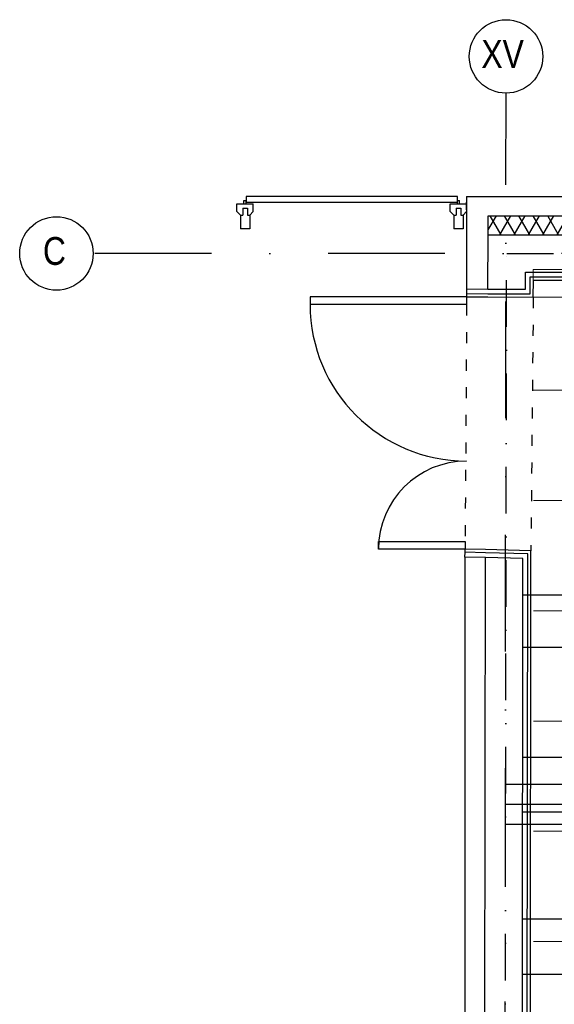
# Model space of a CAD drawing. Header units: millimetres. Extents: x -32221 to 212500, y 31663 to 93766.
# Tile 84 of 256: x 13454 to 16364, y 57771 to 63130. Entities that reach past the tile are written whole.
import ezdxf

# ---------------------------------------------------------------- set-up
doc = ezdxf.new("R2010")
doc.units = ezdxf.units.MM
doc.linetypes.add('DASHDOTX2', pattern=[50.8, 25.4, -12.7, 0, -12.7])
doc.linetypes.add('GCAD_ISO03W100', pattern=[30, 12, -18])
doc.layers.add('kasetony', color=251, linetype='Continuous', lineweight=5)
doc.layers.add('urządzenia', color=251, linetype='Continuous', lineweight=15)
doc.layers.add('osie', color=251, linetype='Continuous')
doc.layers.add('Sciany', color=251, linetype='Continuous')
doc.styles.get("Standard").update_dxf_attribs({"font": 'ARIALN.TTF'})

msp = doc.modelspace()

# ---------------------------------------------------------------- hatches: boundary and pattern name
at = {"layer": 'Sciany', "transparency": 33554687}
h = msp.add_hatch(dxfattribs=at)
h.set_pattern_fill('DIAMONDS', color=256, scale=21.298246, style=0)
h.set_pattern_definition([(60, (11230.126, 27072.76), (-58.56231, 33.81097), []), (120, (11230.126, 27072.76), (-58.56231, -33.81097), [])])
h.paths.add_polyline_path([(25207.296, 62052.787), (16004.646, 62062.25), (16004.646, 61960.019), (25207.19, 61950.599)])
h.paths.add_polyline_path([(27001.174, 59450.093), (26993.104, 62050.95), (26399.997, 62051.56), (26399.89, 61949.228), (26890.873, 61948.719), (26898.583, 59463.521)])
h.paths.add_polyline_path([(25822.508, 47649.75), (25822.508, 50675.258), (25717.502, 50684.438), (25720.277, 47649.62)])
h.paths.add_polyline_path([(26684.877, 47841.043), (26694.389, 47841.033), (26890.873, 47840.829), (26898.583, 45355.632), (27001.174, 45342.204), (26993.104, 47943.061), (26703.598, 47943.33), (26684.888, 47943.347), (26684.922, 47884.562)])
h.paths.add_polyline_path([(15976.788, 33439.499), (25822.508, 33439.499), (25822.508, 36567.368), (25717.502, 36576.548), (25720.277, 33541.73), (15976.878, 33529.807)])

# ---------------------------------------------------------------- linework, layer by layer
at = {"layer": 'kasetony'}
for p, q in [((16850.147, 61712.853), (16250.147, 61712.853)), ((16250.147, 61112.853), (16850.147, 61112.853)), ((16850.147, 61112.853), (16250.147, 61112.853)), ((16250.147, 60512.853), (16850.147, 60512.853)), ((16850.147, 60512.853), (16250.147, 60512.853)), ((16250.147, 59912.853), (16850.147, 59912.853)), ((16850.147, 59912.853), (16250.147, 59912.853)), ((16250.147, 59312.853), (16850.147, 59312.853)), ((16850.147, 59312.853), (16250.147, 59312.853)), ((16250.147, 58712.853), (16850.147, 58712.853)), ((16850.147, 58712.853), (16250.147, 58712.853)), ((16250.147, 58112.853), (16850.147, 58112.853)), ((16850.147, 58112.853), (16250.147, 58112.853))]:
    msp.add_line(p, q, dxfattribs=at)
at = {"layer": 'osie', "linetype": 'DASHDOTX2', "ltscale": 25}
for p, q in [((16077.737, 33019.002), (16101.37, 62731.446)), ((29738.966, 61857.756), (13854.161, 61857.756))]:
    msp.add_line(p, q, dxfattribs=at)
at = {"layer": 'osie'}
for p, q in [((16098.378, 58969.721), (26731.382, 58969.721)), ((26701.675, 58749.721), (16098.203, 58749.721))]:
    msp.add_line(p, q, dxfattribs=at)
at = {"layer": 'osie', "linetype": 'DASHDOTX2', "ltscale": 20}
msp.add_line((16098.29, 58859.721), (26716.528, 58859.721), dxfattribs=at)
at = {"layer": 'osie'}
for centre in [(16101.369, 62930.026), (13654.161, 61857.756)]:
    msp.add_circle(centre, 200, dxfattribs=at)
at = {"layer": 'Sciany'}
for p, q in [((15836.711, 62166.879), (14686.704, 62166.879)), ((14686.704, 62166.879), (14686.722, 62136.886)), ((15836.711, 62136.879), (15836.711, 62166.879)), ((15887.14, 62166.879), (25207.417, 62169.121)), ((15887.14, 62166.879), (15887.14, 61664.976)), ((14636.304, 62128.337), (14725.223, 62128.39)), ((14636.328, 62086.752), (14636.304, 62128.337)), ((14674.79, 62145.399), (14686.717, 62145.406)), ((14674.8, 62128.36), (14674.79, 62145.399)), ((14686.727, 62128.367), (14686.717, 62145.406)), ((14686.722, 62136.886), (15836.711, 62137.562)), ((14725.247, 62086.805), (14725.223, 62128.39)), ((15798.22, 62128.337), (15887.14, 62128.39)), ((15798.245, 62086.752), (15798.22, 62128.337)), ((15836.706, 62145.399), (15848.633, 62145.406)), ((15836.716, 62128.36), (15836.706, 62145.399)), ((15848.643, 62128.367), (15848.633, 62145.406)), ((15887.164, 62096.033), (15887.14, 62137.618)), ((14655.242, 62066.704), (14636.328, 62086.752)), ((14655.242, 62066.704), (14668.02, 62066.711)), ((14655.242, 62066.704), (14655.285, 61992.04)), ((14667.999, 62104.043), (14693.556, 62104.058)), ((14667.999, 62104.043), (14668.02, 62066.711)), ((14693.556, 62104.058), (14693.578, 62066.726)), ((14693.578, 62066.726), (14706.357, 62066.734)), ((14706.357, 62066.734), (14725.247, 62086.805)), ((14706.357, 62066.734), (14706.401, 61992.07)), ((15817.158, 62066.704), (15798.245, 62086.752)), ((15817.158, 62066.704), (15829.937, 62066.711)), ((15817.158, 62066.704), (15817.202, 61992.04)), ((15829.915, 62104.043), (15855.473, 62104.058)), ((15829.915, 62104.043), (15829.937, 62066.711)), ((15855.473, 62104.058), (15855.495, 62066.726)), ((15855.495, 62066.726), (15868.274, 62066.734)), ((15868.274, 62066.734), (15887.164, 62086.805)), ((15868.274, 62066.734), (15868.318, 61992.07)), ((16004.646, 61960.019), (16004.646, 62062.25)), ((16004.646, 62062.25), (25207.296, 62052.787)), ((14706.401, 61992.07), (14655.285, 61992.04)), ((15868.318, 61992.07), (15817.202, 61992.04)), ((16002.733, 61664.228), (16004.646, 61960.019)), ((16004.646, 61960.019), (25207.19, 61950.466)), ((16207.191, 61662.906), (16207.79, 61755.493)), ((16207.79, 61755.493), (25206.978, 61746.152)), ((16232.774, 61637.233), (16233.183, 61729.909)), ((16233.183, 61729.909), (25232.509, 61720.568)), ((16249.812, 61620.088), (16250.147, 61712.853)), ((16250.147, 61712.853), (25249.548, 61703.511)), ((15886.974, 61639.419), (15886.864, 61622.38)), ((15886.974, 61639.419), (16002.567, 61638.671)), ((15887.14, 61664.976), (16002.733, 61664.228)), ((15887.14, 61664.976), (15887.14, 61639.418)), ((16002.567, 61638.671), (16232.767, 61637.233)), ((16002.733, 61664.228), (16207.191, 61662.906)), ((15886.864, 61622.38), (15034.934, 61622.38)), ((15034.934, 61622.38), (15034.934, 61579.784)), ((15034.934, 61622.38), (15034.934, 61579.784)), ((15886.864, 61579.784), (15034.934, 61579.784)), ((15886.864, 61622.38), (16002.457, 61621.633)), ((15886.864, 61622.38), (15886.864, 61579.784)), ((16002.461, 61621.633), (16249.812, 61620.088)), ((15407.289, 60290.875), (15878.542, 60290.875)), ((15407.289, 60248.279), (15407.289, 60290.875)), ((15878.542, 60290.875), (15878.542, 60248.279)), ((15878.542, 60248.279), (15407.289, 60248.279)), ((15878.206, 60231.244), (15878.542, 60248.279)), ((15990.243, 60246.073), (15878.542, 60248.279)), ((16236.804, 60239.711), (15990.581, 60246.065)), ((16224.689, 48463.893), (16236.804, 60239.711)), ((15877.701, 60205.691), (15878.206, 60231.244)), ((15989.402, 60203.485), (15877.701, 60205.691)), ((15877.701, 60205.691), (15877.701, 47550.363)), ((15989.906, 60229.038), (15878.206, 60231.244)), ((15976.79, 47550.264), (15989.402, 60203.485)), ((16193.779, 60197.57), (15989.402, 60203.485)), ((16193.779, 60197.57), (15989.402, 60203.485)), ((16219.337, 60223.117), (15990.141, 60229.032)), ((16181.465, 47841.955), (16193.779, 60197.57)), ((16207.651, 48472.391), (16219.337, 60223.117)), ((22860.921, 59982.105), (16193.58, 59997.818)), ((17675.812, 59711.908), (16193.297, 59713.386)), ((22856.463, 59099.259), (16192.7, 59114.954)), ((17669.724, 58815.305), (16192.403, 58816.778)), ((22854.389, 58218.936), (16191.823, 58234.628)), ((17669.822, 57932.151), (16191.523, 57933.625))]:
    msp.add_line(p, q, dxfattribs=at)
at = {"layer": 'Sciany', "linetype": 'DASHDOTX2', "ltscale": 10}
for p, q in [((16079.301, 47739.724), (16104.962, 61857.756)), ((16104.962, 61857.756), (26792.525, 61846.663))]:
    msp.add_line(p, q, dxfattribs=at)
at = {"layer": 'Sciany', "linetype": 'GCAD_ISO03W100', "ltscale": 5}
for p, q in [((15886.864, 61579.784), (15878.542, 60248.279)), ((16249.812, 61620.088), (16236.804, 60239.711))]:
    msp.add_line(p, q, dxfattribs=at)
at = {"layer": 'Sciany'}
for centre, radius, start, end in [((15886.864, 61579.784), 851.93, 180, 270), ((15886.864, 60248.279), 479.575, 90, 180)]:
    msp.add_arc(centre, radius, start, end, dxfattribs=at)
at = {"layer": 'urządzenia', "color": 1}
msp.add_lwpolyline([(16249.812, 61620.088), (16649.812, 61620.088), (16649.812, 61770.088), (16249.812, 61770.088)], close=True, dxfattribs=at)

# ---------------------------------------------------------------- texts
at = {"layer": 'osie'}
for s, height, p in [('XV', 151.3145, (15967.298, 62867.936)), ('C', 151.314, (13580.715, 61795.666))]:
    msp.add_text(s, height=height, dxfattribs=at).set_placement(p)

doc.saveas('drawing.dxf')
